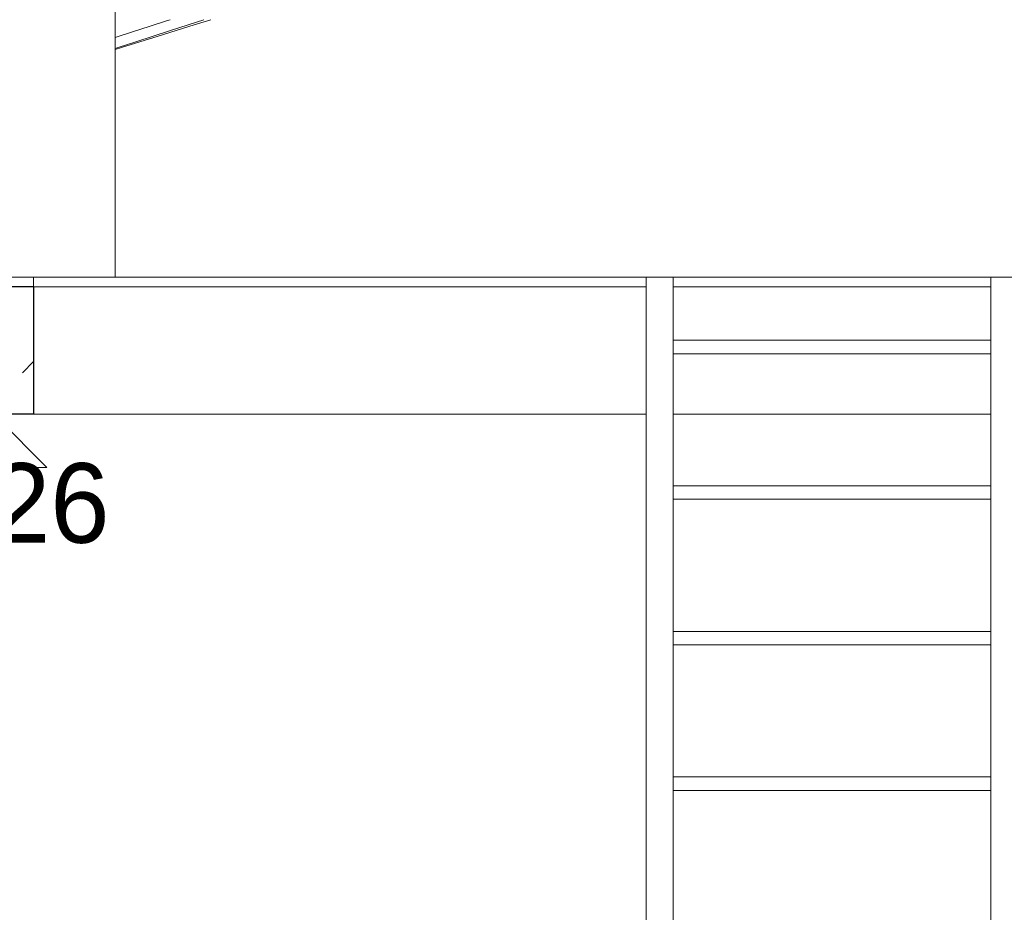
# Model space of a CAD drawing. Header units: millimetres. Extents: x 16408 to 141596, y -21057 to 26364.
# Tile 51 of 115: x 30514 to 32368, y -1200 to 481. Entities that reach past the tile are written whole.
import ezdxf

# ---------------------------------------------------------------- set-up
doc = ezdxf.new("R2010")
doc.units = ezdxf.units.MM
doc.header["$MEASUREMENT"] = 0
doc.linetypes.add('Wipeout_Contour', pattern=[1000, 0, -1000])
for name, color, linetype, lineweight in [('0_Nr_pióra__1', 7, 'Continuous', 13), ('0_Nr_pióra__103', 7, 'Continuous', 5), ('0_Nr_pióra__104', 7, 'Continuous', 5), ('0_Nr_pióra__30', 7, 'Continuous', 25), ('0_Nr_pióra__88', 7, 'Continuous', 13), ('inw_schody zewnętrzne_Nr_pióra__87', 7, 'Continuous', 13)]:
    doc.layers.add(name, color=color, linetype=linetype, lineweight=lineweight)
doc.layers.add('inw_schody zewnętrzne', color=7, linetype='Continuous')
doc.styles.add('STYL_AUTOMATYCZNY_2', font='txt')

# ---------------------------------------------------------------- blocks, each defined once
blk = doc.blocks.new('Wymiary_40_1', base_point=(30465, -262))
at = {"layer": '0_Nr_pióra__1', "color": 7, "linetype": 'Continuous', "lineweight": 13}
for p, q in [((30465, -262), (30365, -362)), ((30565, -362), (30465, -262)), ((30365, -362), (30565, -362))]:
    blk.add_line(p, q, dxfattribs=at)
at = {"layer": '0_Nr_pióra__1', "color": 7, "lineweight": 13, "insert": (30225.7, -532), "char_height": 150, "attachment_point": 7, "style": 'STYL_AUTOMATYCZNY_2'}
blk.add_mtext('\\A1;{\\pql;\\fCentury Gothic|b0|i0|c238|p34;-0,26}', dxfattribs=at)

msp = doc.modelspace()

# ---------------------------------------------------------------- linework, layer by layer
at = {"layer": '0_Nr_pióra__103', "color": 7, "linetype": 'Continuous', "lineweight": 5}
for p, q in [((30726.3, 458.6), (30759.3, 469.3)), ((30759.3, 469.3), (30792.2, 479.9)), ((30792.2, 479.9), (30797, 481.4)), ((30798, 461), (30830.7, 471.6)), ((30808.4, 461), (30842.5, 471.6)), ((30830.7, 471.6), (30860.7, 481.4)), ((30842.5, 471.6), (30873.8, 481.4)), ((30693.5, 448.1), (30726.3, 458.6)), ((30732.2, 439.7), (30765.2, 450.4)), ((30739.9, 439.7), (30774.2, 450.4)), ((30765.2, 450.4), (30798, 461)), ((30774.2, 450.4), (30808.4, 461)), ((30693.5, 425.4), (30705.5, 429.1)), ((30693.5, 427.3), (30699.1, 429.1)), ((30699.1, 429.1), (30732.2, 439.7)), ((30705.5, 429.1), (30739.9, 439.7))]:
    msp.add_line(p, q, dxfattribs=at)

# ---------------------------------------------------------------- wipeouts: each hides what was drawn before it
at = {"color": 254, "linetype": 'Wipeout_Contour', "lineweight": 0, "ltscale": 128174.418894}
msp.add_wipeout([(31744.3, -3.6), (31744.3, -122.5), (32342.7, -122.5), (32342.7, -3.6)], dxfattribs=at).dxf.layer = 'inw_schody zewnętrzne'
at = {"color": 254, "linetype": 'Wipeout_Contour', "lineweight": 0, "ltscale": 128179.545599}
msp.add_wipeout([(31744.3, -147.9), (31744.3, -396.7), (32342.7, -396.7), (32342.7, -147.9)], dxfattribs=at).dxf.layer = 'inw_schody zewnętrzne'
at = {"color": 254, "linetype": 'Wipeout_Contour', "lineweight": 0, "ltscale": 128193.560434}
msp.add_wipeout([(31744.3, -671), (32342.7, -671), (32342.7, -422.1), (31744.3, -422.1)], dxfattribs=at).dxf.layer = 'inw_schody zewnętrzne'

# ---------------------------------------------------------------- next in the draw order: wipeouts: each hides what was drawn before it
at = {"color": 254, "linetype": 'Wipeout_Contour', "lineweight": 0, "ltscale": 128175.101687}
msp.add_wipeout([(31744.3, -122.5), (31744.3, -147.9), (32342.7, -147.9), (32342.7, -122.5)], dxfattribs=at)
at = {"color": 254, "linetype": 'Wipeout_Contour', "lineweight": 0, "ltscale": 128184.424283}
msp.add_wipeout([(31744.3, -396.7), (31744.3, -422.1), (32342.7, -422.1), (32342.7, -396.7)], dxfattribs=at)
at = {"color": 254, "linetype": 'Wipeout_Contour', "lineweight": 0, "ltscale": 128203.131072}
msp.add_wipeout([(32342.7, -671), (31744.3, -671), (31744.3, -696.4), (32342.7, -696.4)], dxfattribs=at)

# ---------------------------------------------------------------- next in the draw order: wipeouts: each hides what was drawn before it
at = {"color": 254, "linetype": 'Wipeout_Contour', "lineweight": 0, "ltscale": 126919.535244}
msp.add_wipeout([(31693.5, -3.6), (31693.5, -1181.4), (31744.3, -1181.4), (31744.3, -3.6)], dxfattribs=at)
at = {"color": 254, "linetype": 'Wipeout_Contour', "lineweight": 0, "ltscale": 129515.453651}
msp.add_wipeout([(32342.7, -3.6), (32342.7, -1181.4), (32393.5, -1181.4), (32393.5, -3.6)], dxfattribs=at)

# ---------------------------------------------------------------- next in the draw order: wipeouts: each hides what was drawn before it
at = {"color": 254, "linetype": 'Wipeout_Contour', "lineweight": 0, "ltscale": 227356.527665}
msp.add_wipeout([(32531.8, -2863.6), (28390.9, -2863.6), (28390.9, -6373.6), (32595.9, -6373.6), (35375.9, -6373.6), (35375.9, 136.4), (32531.8, 136.4)], dxfattribs=at).dxf.layer = 'inw_schody zewnętrzne'

# ---------------------------------------------------------------- next in the draw order: linework, layer by layer
at = {"layer": '0_Nr_pióra__1', "color": 7, "linetype": 'Continuous', "lineweight": 13}
msp.add_line((30540, -3.6), (28450.8, -3.6), dxfattribs=at)
at = {"layer": '0_Nr_pióra__103', "color": 7, "linetype": 'Continuous', "lineweight": 5}
for p, q in [((30693.5, -3.6), (30693.5, 1063)), ((31693.5, -2863.6), (31693.5, -3.6)), ((31744.3, -2863.6), (31744.3, -3.6)), ((32342.7, -2863.6), (32342.7, -3.6)), ((32342.7, -122.5), (31744.3, -122.5)), ((32342.7, -147.9), (31744.3, -147.9)), ((32342.7, -396.7), (31744.3, -396.7)), ((32342.7, -422.1), (31744.3, -422.1)), ((32342.7, -671), (31744.3, -671)), ((32342.7, -696.4), (31744.3, -696.4)), ((32342.7, -945.2), (31744.3, -945.2)), ((32342.7, -970.6), (31744.3, -970.6))]:
    msp.add_line(p, q, dxfattribs=at)
at = {"layer": '0_Nr_pióra__104', "color": 7, "linetype": 'Continuous', "lineweight": 5}
for p, q in [((32342.7, -22), (31744.3, -22)), ((32342.7, -262), (31744.3, -262))]:
    msp.add_line(p, q, dxfattribs=at)
at = {"layer": '0_Nr_pióra__88', "color": 7, "linetype": 'Continuous', "lineweight": 13}
for p, q in [((30493.5, -3.6), (30532.5, -3.6)), ((30532.5, -3.6), (30570, -3.6)), ((30570, -3.6), (30604.6, -3.6)), ((30604.6, -3.6), (30634.9, -3.6)), ((30634.9, -3.6), (30659.8, -3.6)), ((30659.8, -3.6), (30678.3, -3.6)), ((30678.3, -3.6), (30689.6, -3.6)), ((30689.6, -3.6), (30693.5, -3.6))]:
    msp.add_line(p, q, dxfattribs=at)
at = {"layer": 'inw_schody zewnętrzne_Nr_pióra__87', "color": 7, "linetype": 'Continuous', "lineweight": 13}
for p, q in [((31826.4, -3.6), (30540, -3.6)), ((31954.5, -3.6), (31826.4, -3.6)), ((32076.4, -3.6), (31954.5, -3.6)), ((32191.7, -3.6), (32076.4, -3.6)), ((32299.8, -3.6), (32191.7, -3.6)), ((32400.4, -3.6), (32299.8, -3.6))]:
    msp.add_line(p, q, dxfattribs=at)

# ---------------------------------------------------------------- next in the draw order: wipeouts: each hides what was drawn before it
at = {"color": 254, "linetype": 'Wipeout_Contour', "lineweight": 0, "ltscale": 121862.295034}
msp.add_wipeout([(30540, -262), (30540, -22), (30390, -22), (30390, -262)], dxfattribs=at)

# ---------------------------------------------------------------- next in the draw order: hatches: boundary and pattern name
at = {"layer": '0_Nr_pióra__1', "linetype": 'Continuous', "lineweight": 13}
h = msp.add_hatch(dxfattribs=at)
h.set_pattern_fill('Beton_0001', style=0, pattern_type=2)
h.set_pattern_definition([(45, (0, 0), (-183.8478, 183.8478), [195, -65]), (45, (0, 183.85), (-183.8478, 183.8478), [195, -65])])
h.paths.add_polyline_path([(30540, -262), (30540, -22), (30390, -22), (30390, -262)])

# ---------------------------------------------------------------- next in the draw order: linework, layer by layer
at = {"layer": '0_Nr_pióra__1', "color": 7, "linetype": 'Continuous', "lineweight": 13}
msp.add_line((30540, -3.6), (30540, -23.6), dxfattribs=at)
at = {"layer": '0_Nr_pióra__104', "color": 7, "linetype": 'Continuous', "lineweight": 5}
for p, q in [((31693.5, -22), (30540, -22)), ((31693.5, -262), (30540, -262))]:
    msp.add_line(p, q, dxfattribs=at)
at = {"layer": '0_Nr_pióra__30', "color": 7, "linetype": 'Continuous', "lineweight": 25}
for p, q in [((30540, -22), (30390, -22)), ((30540, -22), (30540, -262)), ((30540, -262), (30390, -262))]:
    msp.add_line(p, q, dxfattribs=at)

# ---------------------------------------------------------------- next in the draw order: block references
at = {"color": 7, "linetype": 'Continuous', "lineweight": 13}
msp.add_blockref('Wymiary_40_1', (30465, -262), dxfattribs=at)

doc.saveas('drawing.dxf')
